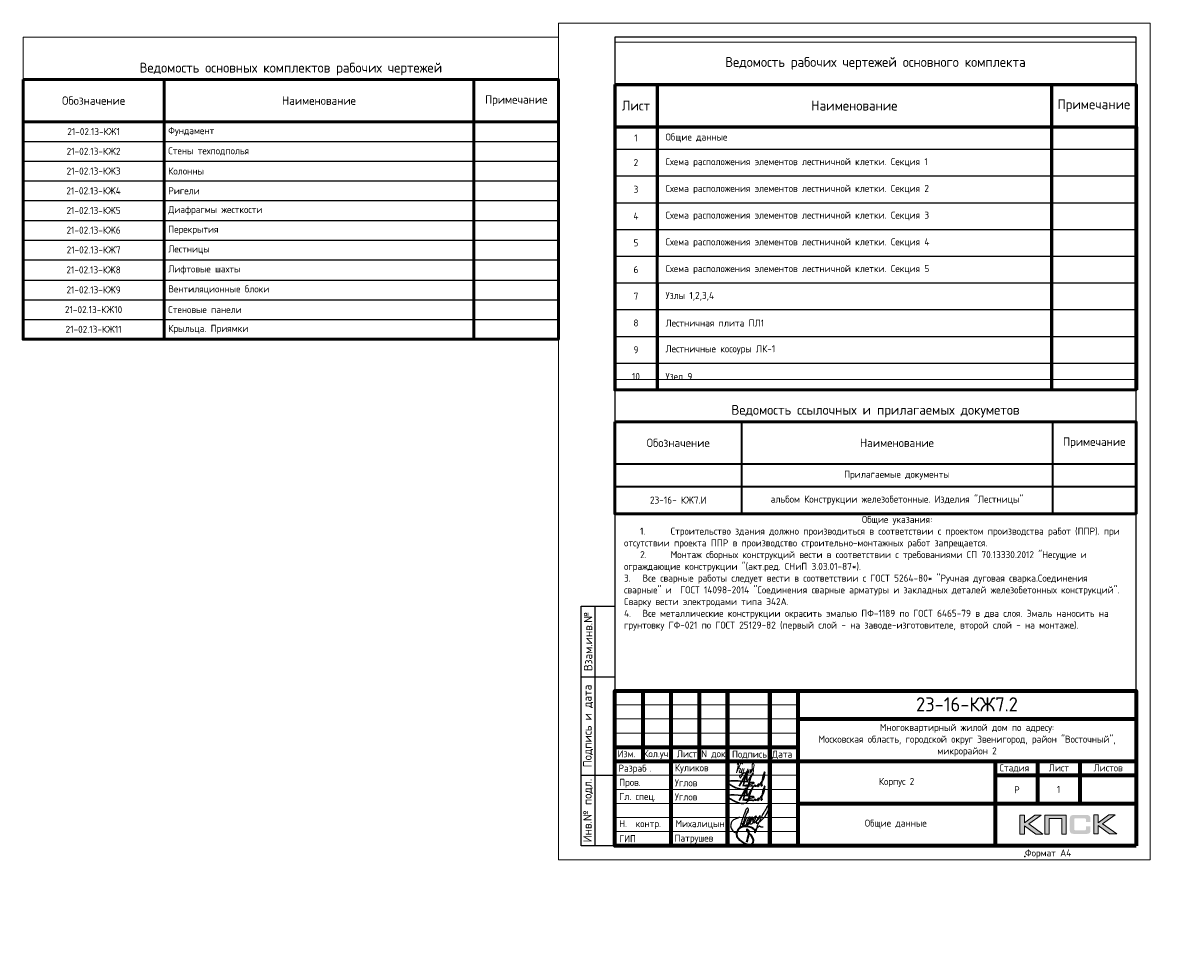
# Model space of a CAD drawing. Header units: millimetres. Extents: x 259029 to 2494469, y -731578 to -57567.
# Tile 66 of 252: x 274621 to 315710, y -524669 to -492342. Entities that reach past the tile are written whole.
import ezdxf
from ezdxf.enums import TextEntityAlignment as Align

# ---------------------------------------------------------------- set-up
doc = ezdxf.new("R2010")
doc.units = ezdxf.units.MM
doc.layers.get('Defpoints').update_dxf_attribs({"color": 140})
for name, color, linetype, lineweight in [('0.15', 252, 'Continuous', 15), ('RAZMER', 100, 'Continuous', 15), ('Standard', 7, 'Continuous', 25), ('Выноски', 20, 'Continuous', 20), ('Каркасы ригель', 3, 'Continuous', 0), ('Размеры', 54, 'Continuous', 20), ('Рамка', 7, 'Continuous', 70), ('Текст', 41, 'Continuous', 30), ('ТОНКИЕ', 7, 'Continuous', 9)]:
    doc.layers.add(name, color=color, linetype=linetype, lineweight=lineweight)
doc.layers.add('ТОЛСТЫЕ_ОСНОВНЫЕ', color=6, linetype='Continuous')
doc.styles.add('GOST-2.304_Type-B', font='GOST_Common.ttf')
doc.styles.get("Standard").update_dxf_attribs({"font": 'GOST_Common.ttf'})
doc.styles.add('style1', font='GOST_Common.ttf', dxfattribs={"height": 500})
doc.styles.add('ГОСТ', font='GOST_Common.ttf')

# ---------------------------------------------------------------- blocks, each defined once
blk = doc.blocks.new('*T13')
at = {"color": 0, "linetype": 'Continuous', "lineweight": 60, "transparency": 16777216}
for p, q in [((0, -1500), (18500, -1500)), ((0, -1500), (0, -12341)), ((1500, -1500), (1500, -7596)), ((15500, -1500), (15500, -12341)), ((18500, -1500), (18500, -3000)), ((0, -3000), (18500, -3000)), ((1500, -8545), (1500, -12341))]:
    blk.add_line(p, q, dxfattribs=at)
at = {"color": 0, "lineweight": 70, "transparency": 16777216}
blk.add_line((18500, -3000), (18500, -12341), dxfattribs=at)
at = {"color": 0, "linetype": 'Continuous', "transparency": 16777216}
for p, q in [((0, -3800), (15500, -3800)), ((0, -4749), (1500, -4749)), ((0, -5698), (1500, -5698)), ((0, -6647), (1500, -6647)), ((0, -7596), (1500, -7596)), ((0, -8545), (1500, -8545)), ((0, -9494), (1500, -9494)), ((0, -10443), (1500, -10443)), ((0, -11392), (1500, -11392)), ((0, -12341), (1500, -12341))]:
    blk.add_line(p, q, dxfattribs=at)
at = {"color": 0, "linetype": 'ByBlock', "lineweight": -2, "transparency": 16777216}
for p, q in [((15500, -3800), (18500, -3800)), ((1500, -4749), (18500, -4749)), ((1500, -5698), (18500, -5698)), ((1500, -6647), (18500, -6647)), ((1500, -7596), (18500, -7596)), ((1500, -8545), (18500, -8545)), ((1500, -9494), (18500, -9494)), ((1500, -10443), (18500, -10443)), ((1500, -11392), (18500, -11392)), ((1500, -12341), (18500, -12341))]:
    blk.add_line(p, q, dxfattribs=at)
at = {"color": 0, "lineweight": 50, "transparency": 16777216}
blk.add_line((1500, -7596), (1500, -8545), dxfattribs=at)
at = {"layer": 'Defpoints', "color": 8, "linetype": 'ByBlock', "lineweight": 0, "transparency": 16777216}
for p, q in [((0, 0), (18500, 0)), ((0, 0), (0, -1500)), ((18500, 0), (18500, -1500))]:
    blk.add_line(p, q, dxfattribs=at)
at = {"color": 0, "linetype": 'Continuous', "lineweight": -3, "transparency": 16777216, "style": 'GOST-2.304_Type-B'}
for s, insert, char_height, width, attachment_point in [('Ведомость рабочих чертежей основного комплекта', (9250, -750), 350, 18200, 5), ('Лист', (750, -2250), 350, 1200, 5), ('Наименование', (8500, -2250), 350, 13700, 5), ('Примечание', (17000, -2250), 350, 2700, 5), ('1', (750, -3400), 250, 1200, 5), ('Общие данные', (1800, -3400), 250, 13400, 4), ('Схема расположения элементов лестничной клетки. Секция 1', (1800, -4274), 250, 13400, 4), ('2', (750, -4274), 250, 1200, 5), ('3', (750, -5223), 250, 1200, 5), ('Схема расположения элементов лестничной клетки. Секция 2', (1800, -5223), 250, 13400, 4), ('4', (750, -6172), 250, 1200, 5), ('Схема расположения элементов лестничной клетки. Секция 3', (1800, -6172), 250, 13400, 4), ('5', (750, -7121), 250, 1200, 5), ('Схема расположения элементов лестничной клетки. Секция 4', (1800, -7121), 250, 13400, 4), ('6', (750, -8070), 250, 1200, 5), ('Схема расположения элементов лестничной клетки. Секция 5', (1800, -8070), 250, 13400, 4), ('7', (750, -9019), 250, 1200, 5), ('Узлы 1,2,3,4\\P', (1800, -9019), 250, 13400, 4), ('8', (750, -9968), 250, 1200, 5), ('Лестничная плита ПЛ1', (1800, -9968), 250, 13400, 4), ('9', (750, -10917), 250, 1200, 5), ('{\\C256;Лестничные косоуры ЛК-1\\P}', (1800, -10917), 250, 13400, 4), ('10', (750, -11866), 250, 1200, 5), ('Узел 9', (1800, -11866), 250, 13400, 4)]:
    blk.add_mtext(s, dxfattribs=dict(at, insert=insert, char_height=char_height, width=width, attachment_point=attachment_point))
blk = doc.blocks.new('*U32')
blk.add_point((165.57, 1.2))
at = {"layer": 'ТОЛСТЫЕ_ОСНОВНЫЕ'}
for p, q in [((8, 5), (8, 90)), ((8, 90), (20, 90)), ((13, 5), (13, 90)), ((8, 65), (20, 65)), ((8, 30), (20, 30)), ((20, 5), (8, 5))]:
    blk.add_line(p, q, dxfattribs=at)
at = {"layer": 'ТОЛСТЫЕ_ОСНОВНЫЕ', "color": 6}
blk.add_lwpolyline([(20, 5), (205, 5), (205, 292), (20, 292)], close=True, dxfattribs=at)
at = {"layer": 'ТОНКИЕ'}
blk.add_lwpolyline([(0, 0), (210, 0), (210, 297), (0, 297)], close=True, dxfattribs=at)
at = {"layer": 'Текст', "style": 'style1'}
for s, p in [('Взам.инв.№', (10.5, 77.5)), ('Подпись и дата', (10.5, 47.5)), ('Инв.№ подл.', (10.5, 17.5))]:
    blk.add_text(s, height=3, rotation=90, dxfattribs=at).set_placement(p, align=Align.MIDDLE)
blk.add_text('Формат А4', height=2.5, dxfattribs=at).set_placement((165.57, 1.2))
blk = doc.blocks.new('СЛОЖНЫЙ_ОБЪЕКТ_0')
at = {"layer": 'Standard', "color": 7, "linetype": 'Continuous', "lineweight": 25}
for points, start_tangent, end_tangent in [([(-5.888, 1.589), (-5.939, 1.691), (-5.972, 1.691), (-6.022, 1.617), (-6.064, 1.496), (-6.076, 1.414), (-6.076, 1.373), (-6.09, 1.219), (-6.071, 1.071), (-6.041, 1.003), (-6.009, 0.988), (-5.985, 1.012), (-5.95, 1.047), (-5.922, 1.075), (-5.915, 1.097), (-5.843, 1.207), (-5.798, 1.324), (-5.779, 1.438), (-5.77, 1.604), (-5.809, 1.746), (-5.833, 1.77), (-5.864, 1.752), (-5.885, 1.721), (-5.913, 1.566), (-5.919, 1.492), (-5.925, 1.334), (-5.906, 1.223), (-5.871, 1.161), (-5.807, 1.124), (-5.751, 1.203), (-5.713, 1.262), (-5.692, 1.316), (-5.66, 1.414), (-5.641, 1.525), (-5.625, 1.661), (-5.641, 1.808), (-5.657, 1.824), (-5.667, 1.824), (-5.695, 1.763), (-5.714, 1.672), (-5.725, 1.541), (-5.722, 1.421), (-5.665, 1.291), (-5.617, 1.276), (-5.55, 1.31), (-5.459, 1.426), (-5.4, 1.599), (-5.374, 1.864), (-5.388, 1.981), (-5.406, 1.999), (-5.432, 1.973), (-5.463, 1.934), (-5.509, 1.789), (-5.527, 1.661), (-5.508, 1.54), (-5.457, 1.473), (-5.411, 1.463), (-5.347, 1.501), (-5.271, 1.621), (-5.193, 1.738), (-5.143, 1.879), (-5.113, 2.032), (-5.113, 2.111), (-5.121, 2.138), (-5.14, 2.12), (-5.169, 2.039), (-5.206, 1.924), (-5.241, 1.787), (-5.254, 1.679), (-5.254, 1.582), (-5.237, 1.516), (-5.219, 1.498), (-5.191, 1.482), (-5.154, 1.519), (-5.086, 1.578), (-4.953, 1.776), (-4.759, 2.173), (-4.667, 2.981), (-4.667, 3.227), (-4.687, 3.262), (-4.715, 3.262), (-4.742, 3.235), (-4.777, 3.18), (-4.872, 2.956), (-4.891, 2.749), (-4.921, 2.579), (-4.956, 2.444), (-5.001, 2.097), (-5.045, 1.672), (-5.064, 1.441), (-5.075, 1.334), (-5.055, 1.102), (-5.04, 0.878), (-5.04, 0.777), (-5.052, 0.744), (-5.068, 0.75), (-5.077, 0.776), (-5.092, 0.804), (-5.084, 1.076), (-4.938, 1.346), (-4.909, 1.375), (-4.851, 1.355), (-4.78, 1.355), (-4.616, 1.413)], (-0.169301, 0.985564), (0.921845, 0.387559)), ([(-6.577, 1.472), (-6.789, 1.26), (-6.973, 1.076), (-7.024, 0.851), (-7.024, 0.746), (-6.996, 0.632), (-6.845, 0.434), (-6.702, 0.33), (-6.548, 0.258), (-6.432, 0.258), (-6.35, 0.355), (-6.314, 0.52), (-6.284, 0.767), (-6.284, 1.007), (-6.298, 1.279), (-6.31, 1.543), (-6.302, 2.038), (-6.285, 2.303), (-6.246, 2.371), (-6.174, 2.3), (-6.144, 2.003), (-6.194, 1.851)], (-0.677851, -0.735199), (-0.339746, -0.940517)), ([(-6.181, 2.142), (-6.172, 1.967), (-6.172, 1.841), (-6.18, 1.7), (-6.18, 1.412), (-6.17, 1.216), (-6.17, 1.117), (-6.148, 0.957), (-6.119, 0.827)], (0.06248, -0.998046), (0.223108, -0.974794)), ([(-6.329, 1.089), (-6.3, 1.083), (-6.267, 1.081), (-6.233, 1.097), (-6.195, 1.113), (-6.161, 1.123), (-6.143, 1.143), (-6.118, 1.168)], (0.983291, -0.18204), (0.7365, 0.676437))]:
    blk.add_spline(points, degree=3, dxfattribs=dict(at, start_tangent=start_tangent, end_tangent=end_tangent))
blk = doc.blocks.new('Роспись')
at = {"layer": 'Текст', "color": 4}
blk.add_lwpolyline([(4.18, 0.67), (6.68, 5.03), (5.62, 0.66)], dxfattribs=at)
for points in [[(7.11, 5.14), (7.17, 2.59), (9.02, 5.2), (8.57, 4.35), (6.55, -0.29), (0.19, 1.88), (9.09, 2.02)], [(11.23, 1.12), (12.72, 3.08), (13.28, 5.66), (11.96, 0.97)], [(9.09, 2.02), (9.4, 1.96), (6.15, 0.84), (8.42, 0.77), (8.9, 0.77)], [(8.9, 0.77), (8.97, 0.64), (9.94, 1.16)], [(9.94, 1.16), (9.82, 0.79), (10.85, 0.93)], [(10.85, 0.93), (11.13, 1.44), (11.23, 1.11), (10.92, 0.57), (10.85, 0.93)], [(11.23, 1.12), (11.03, 1.05), (10.98, 1.33), (11.05, 1.41)], [(11.96, 0.97), (12.16, 0.71), (12.34, 1.19), (12.03, 1.14), (11.96, 0.97)]]:
    blk.add_spline(points, degree=3, dxfattribs=at)
blk = doc.blocks.new('11')
at = {"layer": 'Выноски'}
for p, q in [((47885, 66608), (47944, 66700)), ((47944, 66700), (47962, 66737)), ((47962, 66737), (47989, 66781)), ((47989, 66781), (48016, 66806)), ((48016, 66806), (48038, 66823)), ((48038, 66823), (48060, 66786)), ((48060, 66786), (48058, 66769))]:
    blk.add_line(p, q, dxfattribs=at)
blk.add_lwpolyline([(47863, 66761), (47937, 66865), (47843, 66458), (47885, 66564), (47905, 66616), (47954, 66628), (47979, 66606), (47957, 66539), (47937, 66487), (47947, 66458), (47991, 66470), (48051, 66611), (48041, 66569), (48023, 66505), (48023, 66448), (48065, 66448), (48090, 66529), (48110, 66608), (48043, 66369), (47972, 66275), (47954, 66344), (47991, 66389), (48078, 66431), (48142, 66470), (48154, 66441), (48204, 66512), (48246, 66606), (48209, 66455), (48204, 66418), (48295, 66574), (48265, 66463), (48265, 66455), (48312, 66453), (48342, 66529), (48347, 66584), (48337, 66465), (48349, 66453), (48401, 66569), (48443, 66616), (48461, 66678), (48466, 66727), (48436, 66811), (48399, 66754), (48399, 66618), (48389, 66549), (48374, 66507), (48416, 66564), (48441, 66576), (48451, 66524), (48433, 66482), (48419, 66453), (48424, 66428), (48458, 66421)], dxfattribs=at)
blk = doc.blocks.new('A$Cd09756da')
h = blk.add_hatch(color=0)
h.paths.add_polyline_path([(-3363, 1089), (-3590, 1089), (-3962, 809), (-3962, 1089), (-4120, 1089), (-4120, 417), (-3962, 417), (-3962, 712), (-3560, 417), (-3308, 417), (-3809, 772)])
h.paths.add_polyline_path([(-3080, 963), (-2635, 963), (-2635, 417), (-2478, 417), (-2478, 1089), (-2645, 1089), (-3236, 1089), (-3236, 930), (-3236, 417), (-3080, 417)])
h.paths.add_polyline_path([(-1340, 1093), (-1498, 1093), (-1498, 420), (-1340, 420), (-1340, 716), (-938, 420), (-686, 420), (-1187, 776), (-741, 1093), (-968, 1093), (-1340, 813)])
at = {"true_color": 0x5f007f}
blk.add_hatch(color=206, dxfattribs=at).paths.add_polyline_path([(-1629, 1018), (-1631, 1026), (-1634, 1032), (-1638, 1038), (-1641, 1044), (-1644, 1049), (-1649, 1054), (-1653, 1059), (-1657, 1063), (-1662, 1066), (-1668, 1071), (-1674, 1074), (-1681, 1077), (-1688, 1079), (-1696, 1082), (-1703, 1084), (-1721, 1088), (-1741, 1091), (-1762, 1092), (-1786, 1093), (-2187, 1093), (-2210, 1092), (-2231, 1091), (-2251, 1088), (-2268, 1084), (-2276, 1082), (-2284, 1079), (-2291, 1077), (-2297, 1073), (-2303, 1071), (-2310, 1066), (-2315, 1063), (-2319, 1059), (-2323, 1054), (-2327, 1049), (-2331, 1044), (-2335, 1038), (-2337, 1032), (-2340, 1025), (-2343, 1018), (-2345, 1010), (-2348, 994), (-2351, 976), (-2353, 956), (-2353, 934), (-2353, 580), (-2353, 557), (-2351, 537), (-2348, 519), (-2345, 502), (-2343, 495), (-2340, 488), (-2337, 481), (-2335, 474), (-2331, 469), (-2327, 463), (-2323, 459), (-2319, 454), (-2315, 450), (-2309, 446), (-2303, 443), (-2297, 439), (-2291, 436), (-2283, 434), (-2276, 431), (-2268, 429), (-2251, 425), (-2231, 423), (-2209, 421), (-2187, 420), (-1786, 420), (-1762, 421), (-1741, 422), (-1721, 425), (-1704, 428), (-1696, 431), (-1688, 433), (-1681, 436), (-1674, 439), (-1668, 442), (-1662, 446), (-1657, 450), (-1653, 454), (-1649, 458), (-1644, 463), (-1641, 468), (-1638, 474), (-1634, 481), (-1631, 487), (-1629, 495), (-1626, 502), (-1623, 519), (-1620, 537), (-1619, 557), (-1618, 580), (-1618, 691), (-1775, 691), (-1775, 600), (-1775, 594), (-1776, 588), (-1777, 582), (-1779, 577), (-1781, 572), (-1783, 568), (-1786, 564), (-1789, 560), (-1792, 557), (-1797, 554), (-1801, 552), (-1806, 550), (-1811, 548), (-1817, 548), (-1824, 547), (-1830, 546), (-2153, 546), (-2159, 547), (-2164, 548), (-2168, 550), (-2172, 552), (-2176, 555), (-2180, 557), (-2183, 561), (-2186, 565), (-2189, 569), (-2191, 573), (-2193, 578), (-2194, 583), (-2196, 593), (-2197, 602), (-2197, 925), (-2197, 931), (-2196, 936), (-2195, 941), (-2193, 946), (-2192, 950), (-2190, 954), (-2187, 957), (-2185, 961), (-2181, 963), (-2178, 966), (-2173, 968), (-2169, 970), (-2164, 971), (-2160, 972), (-2154, 972), (-2149, 972), (-1830, 972), (-1824, 972), (-1817, 972), (-1812, 970), (-1807, 969), (-1802, 967), (-1797, 965), (-1793, 961), (-1790, 958), (-1786, 954), (-1783, 950), (-1781, 946), (-1779, 941), (-1777, 936), (-1776, 931), (-1775, 925), (-1775, 918), (-1775, 844), (-1618, 844), (-1618, 934), (-1619, 956), (-1620, 976), (-1623, 994), (-1627, 1010)])
at = {"color": 0, "lineweight": 0}
for points in [[(-4120, 417), (-4120, 1089), (-3962, 1089), (-3962, 809), (-3590, 1089), (-3363, 1089), (-3809, 772), (-3308, 417), (-3560, 417), (-3962, 712), (-3962, 417), (-4120, 417)], [(-3080, 417), (-3080, 963), (-2635, 963), (-2635, 417), (-2478, 417), (-2478, 1089), (-2645, 1089), (-3236, 1089), (-3236, 930), (-3236, 417), (-3080, 417)], [(-1498, 420), (-1498, 1093), (-1340, 1093), (-1340, 813), (-968, 1093), (-741, 1093), (-1187, 776), (-686, 420), (-938, 420), (-1340, 716), (-1340, 420), (-1498, 420)]]:
    blk.add_lwpolyline(points, close=True, dxfattribs=at)
at = {"lineweight": 35}
blk.add_lwpolyline([(-13497, 507), (-13535, 562), (-13589, 615), (-13666, 653), (-13748, 676), (-13807, 686), (-13901, 686), (-14005, 659), (-14088, 617), (-14135, 558), (-14169, 483), (-14185, 407), (-14167, 329), (-14113, 254), (-14059, 199), (-14001, 148), (-13931, 104), (-13854, 67), (-13782, 47), (-13728, 47), (-13655, 62), (-13589, 119), (-13582, 185), (-13593, 249), (-13639, 328), (-13688, 389), (-13725, 426), (-13768, 486), (-13789, 516), (-13802, 552), (-13809, 574), (-13809, 584), (-13790, 575), (-13775, 560), (-13760, 537), (-13755, 511), (-13755, 426), (-13764, 338), (-13788, 268), (-13802, 202), (-13829, 132)], dxfattribs=at)
at = {"layer": 'Рамка'}
for p, q in [((-17500, 3000), (-17500, 5500)), ((-16500, 0), (-16500, 5500)), ((-15500, 3000), (-15500, 5500)), ((-14500, 0), (-14500, 5500)), ((-14500, 5500), (-14500, 0)), ((-13000, 5500), (-13000, 0)), ((-13000, 0), (-13000, 5500)), ((-12000, 5500), (-12000, 0)), ((-12000, 4500), (0, 4500)), ((-18500, 3500), (-12000, 3500)), ((-18500, 3000), (0, 3000)), ((-5000, 3000), (-5000, 0)), ((-3500, 3000), (-3500, 1500)), ((-2000, 3000), (-2000, 1500)), ((-5000, 2500), (0, 2500)), ((-5000, 2500), (0, 2500)), ((-12000, 1500), (0, 1500))]:
    blk.add_line(p, q, dxfattribs=at)
at = {"layer": 'Рамка', "lineweight": 15}
for p, q in [((-18500, 5000), (-12000, 5000)), ((-18500, 4500), (-12000, 4500)), ((-18500, 4000), (-12000, 4000)), ((-18500, 2500), (-12000, 2500)), ((-18500, 2000), (-12000, 2000)), ((-18500, 1500), (-12000, 1500)), ((-18500, 1000), (-12000, 1000)), ((-18500, 500), (-12000, 500))]:
    blk.add_line(p, q, dxfattribs=at)
at = {"layer": 'Рамка'}
blk.add_lwpolyline([(0, 0), (-18500, 0), (-18500, 5500), (0, 5500)], close=True, dxfattribs=at)
at = {"color": 18, "true_color": 0x000000, "xscale": 100, "yscale": 100, "zscale": 100}
for p in [(-14508, 2045), (-14508, 1545)]:
    blk.add_blockref('Роспись', p, dxfattribs=at)
at = {"layer": '0.15', "xscale": 462, "yscale": 462, "zscale": 462, "rotation": 339.9822667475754}
blk.add_blockref('СЛОЖНЫЙ_ОБЪЕКТ_0', (-11452, -669), dxfattribs=at)
at = {"layer": 'Выноски'}
blk.add_blockref('11', (-62024, -63871), dxfattribs=at)
at = {"color": 7, "style": 'ГОСТ'}
for s, p in [('Разраб', (-18371, 2627)), ('.', (-17258, 2627))]:
    blk.add_text(s, height=250, dxfattribs=at).set_placement(p)
at = {"layer": 'Размеры', "color": 7, "char_height": 250, "attachment_point": 4, "style": 'ГОСТ'}
for s, insert in [('{\\C256;Куликов}', (-16371, 2734)), ('Пров.', (-18346, 2215)), ('Углов', (-16371, 2234)), ('Гл. спец.', (-18346, 1715)), ('Углов', (-16371, 1734))]:
    blk.add_mtext_dynamic_manual_height_columns(s, width=2000, gutter_width=1250, heights=[0], dxfattribs=dict(at, insert=insert))
at = {"layer": 'Размеры', "color": 7, "linetype": 'Continuous', "char_height": 250, "width": 2000, "attachment_point": 4, "style": 'GOST-2.304_Type-B'}
for s, insert in [(' Н.  контр.', (-18500, 750)), (' Михалицын', (-16500, 750)), (' ГИП', (-18500, 250)), ('Патрушев', (-16383, 238))]:
    blk.add_mtext(s, dxfattribs=dict(at, insert=insert))
at = {"layer": 'Текст', "color": 7, "style": 'ГОСТ'}
blk.add_text('23-16-КЖ7.2', height=500, dxfattribs=at).set_placement((-6003, 5019), align=Align.MIDDLE_CENTER)
at = {"layer": 'Текст', "color": 7, "style": 'GOST-2.304_Type-B'}
for s, p in [('Изм.', (-18400, 3141)), ('Кол.уч.', (-17490, 3143)), ('Лист', (-16298, 3139)), ('N док.', (-15435, 3141)), ('Подпись', (-14340, 3127)), ('Дата', (-12920, 3127)), ('Стадия', (-4850, 2640)), ('Лист', (-3100, 2640)), ('Листов', (-1508, 2640)), ('Р', (-4328, 1863))]:
    blk.add_text(s, height=250, dxfattribs=at).set_placement(p)
at = {"layer": 'Текст', "color": 7, "linetype": 'Continuous', "lineweight": 0, "char_height": 250, "attachment_point": 5, "style": 'GOST-2.304_Type-B'}
for s, insert, width in [('Многоквартирный жилой дом по адресу:\\PМосковская область, городской округ Звенигород, район "Восточный", микрорайон 2', (-6000, 3750), 12000), ('Корпус 2', (-8500, 2250), 7000)]:
    blk.add_mtext(s, dxfattribs=dict(at, insert=insert, width=width))
blk = doc.blocks.new('*T14')
at = {"color": 0, "lineweight": 50, "transparency": 16777216}
for p, q in [((0, -1500), (5000, -1500)), ((0, -1500), (0, -10719)), ((5000, -1500), (5000, -10719)), ((16000, -1500), (16000, -10719)), ((19000, -1500), (19000, -10719)), ((0, -3000), (19000, -3000))]:
    blk.add_line(p, q, dxfattribs=at)
at = {"color": 0, "linetype": 'ByBlock', "lineweight": -2, "transparency": 16777216}
blk.add_line((5000, -1500), (19000, -1500), dxfattribs=at)
at = {"color": 0, "linetype": 'Continuous', "transparency": 16777216}
for p, q in [((0, -3700), (19000, -3700)), ((0, -4400), (19000, -4400)), ((0, -5100), (19000, -5100)), ((0, -5800), (19000, -5800)), ((0, -6500), (19000, -6500)), ((0, -7200), (5000, -7200)), ((16000, -7200), (19000, -7200)), ((0, -7900), (5000, -7900)), ((16000, -7900), (19000, -7900)), ((0, -8619), (5000, -8619)), ((16000, -8619), (19000, -8619)), ((0, -9319), (5000, -9319)), ((16000, -9319), (19000, -9319)), ((0, -10019), (5000, -10019)), ((0, -10719), (5000, -10719))]:
    blk.add_line(p, q, dxfattribs=at)
at = {"color": 0, "lineweight": -2, "transparency": 16777216}
for p, q in [((5000, -7200), (16000, -7200)), ((5000, -7900), (16000, -7900)), ((5000, -8619), (16000, -8619)), ((5000, -9319), (16000, -9319)), ((5000, -10019), (19000, -10019)), ((5000, -10719), (19000, -10719))]:
    blk.add_line(p, q, dxfattribs=at)
at = {"layer": 'Defpoints', "color": 8, "linetype": 'ByBlock', "lineweight": 0, "transparency": 16777216}
for p, q in [((0, 0), (19000, 0)), ((0, 0), (0, -1500)), ((19000, 0), (19000, -1500))]:
    blk.add_line(p, q, dxfattribs=at)
at = {"color": 0, "linetype": 'Continuous', "lineweight": -3, "transparency": 16777216, "style": 'GOST-2.304_Type-B'}
for s, insert, char_height, width, attachment_point in [('Ведомость основных комплектов рабочих чертежей', (9500, -1350), 350, 18700, 8), ('Обозначение', (2500, -2250), 300, 4800, 5), ('Наименование', (10500, -2250), 300, 10700, 5), ('Примечание', (17500, -2250), 300, 2900, 5), ('21-02.13-КЖ1', (2500, -3350), 250, 4700, 5), ('Фундамент', (5150, -3350), 250, 10700, 4), ('21-02.13-КЖ2', (2500, -4050), 250, 4700, 5), ('Стены техподполья ', (5150, -4050), 250, 10700, 4), ('21-02.13-КЖ3', (2500, -4750), 250, 4700, 5), ('Колонны ', (5150, -4750), 250, 10700, 4), ('21-02.13-КЖ4', (2500, -5450), 250, 4700, 5), ('Ригели', (5150, -5450), 250, 10700, 4), ('21-02.13-КЖ5', (2500, -6150), 250, 4700, 5), ('Диафрагмы жесткости ', (5150, -6150), 250, 10700, 4), ('21-02.13-КЖ6', (2500, -6850), 250, 4700, 5), ('Перекрытия', (5150, -6850), 250, 10700, 4), ('21-02.13-КЖ7', (2500, -7550), 250, 4700, 5), ('Лестницы', (5150, -7550), 250, 10700, 4), ('21-02.13-КЖ8', (2500, -8259), 250, 4700, 5), ('Лифтовые шахты', (5150, -8259), 250, 10700, 4), ('21-02.13-КЖ9', (2500, -8969), 250, 4700, 5), ('Вентиляционные блоки', (5150, -8969), 250, 10700, 4), ('21-02.13-КЖ10', (2500, -9669), 250, 4700, 5), ('Стеновые панели', (5150, -9669), 250, 10700, 4), ('21-02.13-КЖ11', (2500, -10369), 250, 4700, 5), ('Крыльца. Приямки', (5150, -10369), 250, 10700, 4)]:
    blk.add_mtext(s, dxfattribs=dict(at, insert=insert, char_height=char_height, width=width, attachment_point=attachment_point))
blk = doc.blocks.new('*T15')
at = {"color": 0, "lineweight": 35, "transparency": 16777216}
for p, q in [((0, -1500), (4500, -1500)), ((0, -1500), (0, -4767)), ((4500, -1500), (4500, -4767)), ((15529, -1500), (15529, -4767)), ((18500, -1500), (18500, -4767)), ((0, -3000), (18500, -3000)), ((0, -3800), (18500, -3800)), ((0, -4767), (18500, -4767))]:
    blk.add_line(p, q, dxfattribs=at)
at = {"color": 0, "linetype": 'ByBlock', "lineweight": -2, "transparency": 16777216}
blk.add_line((4500, -1500), (18500, -1500), dxfattribs=at)
at = {"layer": 'Defpoints', "color": 8, "linetype": 'ByBlock', "lineweight": 0, "transparency": 16777216}
for p, q in [((0, 0), (18500, 0)), ((0, 0), (0, -1500)), ((18500, 0), (18500, -1500))]:
    blk.add_line(p, q, dxfattribs=at)
at = {"color": 0, "linetype": 'Continuous', "lineweight": -3, "transparency": 16777216}
for s, insert, char_height, width, attachment_point in [('Ведомость ссылочных и прилагаемых докуметов', (9250, -1350), 350, 18200, 8), ('Обозначение', (2250, -2250), 300, 4300, 5), ('Наименование', (10014, -2250), 300, 10728.66, 5), ('Примечание', (17014, -2250), 300, 2871.34, 5), ('Прилагаемые документы', (10014, -3400), 250, 10728.66, 5), ('альбом Конструкции железобетонные. Изделия "Лестницы"', (10014, -4283), 250, 10728.66, 5), ('23-16- КЖ7.И', (2250, -4283), 250, 4200, 5)]:
    blk.add_mtext(s, dxfattribs=dict(at, insert=insert, char_height=char_height, width=width, attachment_point=attachment_point))
blk = doc.blocks.new('*T16')
at = {"layer": 'Каркасы ригель', "color": 0, "linetype": 'ByBlock', "lineweight": -2, "transparency": 16777216}
for p, q in [((0, 0), (1500, 0)), ((0, -1000), (1500, -1000))]:
    blk.add_line(p, q, dxfattribs=at)
at = {"layer": 'Каркасы ригель', "color": 0, "linetype": 'ByBlock', "lineweight": 50, "transparency": 16777216}
for p, q in [((0, 0), (0, -1000)), ((1500, 0), (1500, -1000))]:
    blk.add_line(p, q, dxfattribs=at)
at = {"layer": 'Каркасы ригель', "color": 0, "linetype": 'Continuous', "lineweight": 0, "transparency": 16777216, "insert": (750, -500), "char_height": 250, "width": 1000, "attachment_point": 5, "style": 'ГОСТ'}
blk.add_mtext('1', dxfattribs=at)

msp = doc.modelspace()

# ---------------------------------------------------------------- linework, layer by layer
at = {"layer": 'RAZMER', "color": 0, "lineweight": 50}
for points in [[(274620.8, -494341.7), (293620.8, -494341.7), (293620.8, -503560.4), (274620.8, -503560.4)], [(295620.8, -494518), (314120.8, -494518), (314120.8, -505358.8), (295620.8, -505358.8)], [(295620.8, -506489), (314120.8, -506489), (314120.8, -509755.7), (295620.8, -509755.7)]]:
    msp.add_lwpolyline(points, close=True, dxfattribs=at)

# ---------------------------------------------------------------- block references
at = {"xscale": 100, "yscale": 100, "zscale": 100}
msp.add_blockref('*U32', (293620.8, -522041.7), dxfattribs=at)
for name, p in [('*T14', (274620.8, -492841.7)), ('*T13', (295620.8, -493018)), ('*T15', (295620.8, -504989)), ('*T16', (310620.8, -519041.7))]:
    msp.add_blockref(name, p)
at = {"color": 0, "lineweight": 50, "ltscale": 100}
msp.add_blockref('A$Cd09756da', (314120.8, -521541.7), dxfattribs=at)

# ---------------------------------------------------------------- texts
at = {"layer": 'Выноски'}
note = msp.add_mtext_static_columns([''] * 2, width=18604.939, gutter_width=10240.1, height=0, dxfattribs=dict(at, insert=(295601.8, -509833), char_height=250, attachment_point=1, style='ГОСТ'))
for column, words in zip([note] + note.columns.linked_columns, ['\\pi8790.91665;Общие указания:\\P\\pi570.45,l346.2,t2000;1.^IСтроительство здания должно производиться в соответствии с проектом производства работ (ППР). при {\\H1.66663x; }\\P\\pi0,t346.2;отсутствии проекта ППР в производство строительно-монтажных работ запрещается. {\\H1.18896x; }\\P\\pi570.45,t2000;2.^IМонтаж сборных конструкций вести в соответствии с требованиями СП 70.13330.2012 "Несущие и {\\H1.54818x; }\\P\\pi0,t346.2;ограждающие конструкции "(акт.ред. СНиП 3.03.01-87*).{\\H1.62844x;\\C0; \\H0.61408x;\\P\\pi570.45,t2000;}3.^IВсе сварные работы следует вести в соответствии с ГОСТ 5264-80* "Ручная дуговая сварка.Соединения {\\H1.20169x; }\\P\\pi0,t346.2;сварные" и  ГОСТ 14098-2014 "Соединения сварные арматуры и закладных деталей железобетонных конструкций". {\\H1.54394x; }\\PСварку вести электродами типа Э42А. {\\H1.42985x;\\C0; \\H0.69937x;\\P\\pi570.45,t2000;}4.^IВсе металлические конструкции окрасить эмалью ПФ-1189 по ГОСТ 6465-79 в два слоя. Эмаль наносить на {\\H1.46788x; }\\P\\pi0,t346.2;грунтовку ГФ-021 по ГОСТ 25129-82 (первый слой - на заводе-изготовителе, второй слой - на монтаже).{\\H1.65521x;\\C0; \\H0.60415x;\\P\\pi10052.46968,l0,tz;\\H1.55946x; \\H0.64125x;\\P\\H1.64685x; \\H0.60722x;\\P\\pi812.5,l41.6675;\\H1.23852x; \\H0.80742x;\\P}', '']):
    column.text = words
at = {"layer": 'Текст', "color": 1, "style": 'GOST-2.304_Type-B'}
msp.add_text('Общие данные', height=250, dxfattribs=at).set_placement((304494.5, -520863.5))

doc.saveas('drawing.dxf')
